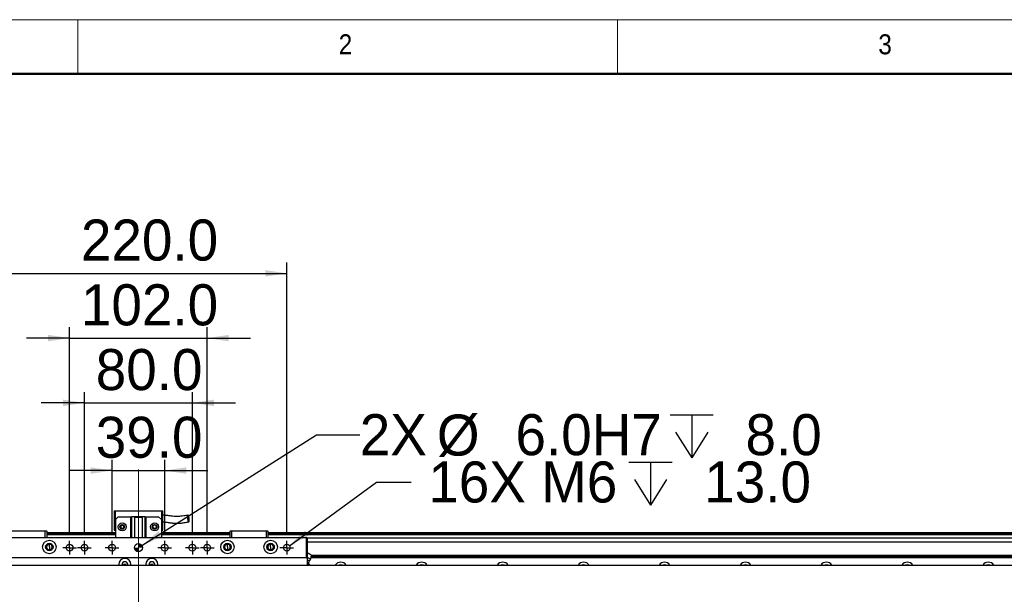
# Model space of a CAD drawing. Header units: millimetres. Extents: x 40 to 3320, y 40 to 2336.
# Tile 5 of 15: x 437 to 1167, y 1910 to 2336. Entities that reach past the tile are written whole.
import ezdxf

# ---------------------------------------------------------------- set-up
doc = ezdxf.new("R2010")
doc.units = ezdxf.units.MM
doc.header["$LTSCALE"] = 8
doc.linetypes.add('CENTERX2', pattern=[20.32, 12.7, -2.54, 2.54, -2.54])
doc.layers.add('DIMNS', color=7, linetype='Continuous')
doc.styles.add('SLDTEXTSTYLE0', font='Gothic.ttf', dxfattribs={"width": 0.913})
doc.styles.add('SLDTEXTSTYLE7', font='txt')
doc.dimstyles.new('SLDDIMSTYLE0', dxfattribs={"dimtxt": 30.4, "dimasz": 16, "dimexe": 0, "dimexo": 0.0625, "dimgap": 7.6, "dimtad": 2, "dimdec": 1, "dimrnd": 1e-09, "dimzin": 4, "dimdsep": 46, "dimtxsty": 'SLDTEXTSTYLE7', "dimsah": 1, "dimcen": 0.09, "dimadec": 0, "dimazin": 1, "dimtfac": 1, "dimtdec": 1, "dimtmove": 0, "dimatfit": 0, "dimfxl": 0, "dimfrac": 2, "dimtolj": 1, "dimtzin": 12, "dimarcsym": 0})
doc.dimstyles.new('SLDDIMSTYLE1', dxfattribs={"dimtxt": 30.4, "dimasz": 16, "dimexe": 0, "dimexo": 0.0625, "dimgap": 7.6, "dimtad": 2, "dimdec": 1, "dimrnd": 1e-09, "dimzin": 4, "dimdsep": 46, "dimtxsty": 'SLDTEXTSTYLE7', "dimsah": 1, "dimcen": 0.09, "dimadec": 0, "dimazin": 1, "dimtfac": 1, "dimtdec": 1, "dimtofl": 0, "dimtmove": 0, "dimatfit": 3, "dimfxl": 0, "dimfrac": 2, "dimtolj": 1, "dimtzin": 12, "dimarcsym": 0})
doc.dimstyles.new('SLDDIMSTYLE2', dxfattribs={"dimtxt": 30.4, "dimasz": 16, "dimexe": 0, "dimexo": 0.0625, "dimgap": 7.6, "dimtad": 0, "dimtih": 1, "dimtoh": 1, "dimdec": 1, "dimrnd": 1e-09, "dimzin": 4, "dimdsep": 46, "dimtxsty": 'SLDTEXTSTYLE7', "dimsah": 1, "dimcen": 0, "dimadec": 0, "dimazin": 1, "dimtfac": 1, "dimtdec": 1, "dimtofl": 0, "dimtmove": 0, "dimatfit": 3, "dimfxl": 0, "dimfrac": 2, "dimtolj": 1, "dimtzin": 12, "dimarcsym": 0})
doc.dimstyles.new('SLDDIMSTYLE3', dxfattribs={"dimtxt": 30.4, "dimasz": 16, "dimexe": 0, "dimexo": 0.0625, "dimgap": 7.6, "dimtad": 0, "dimtih": 1, "dimtoh": 1, "dimdec": 6, "dimrnd": 1e-09, "dimzin": 12, "dimdsep": 46, "dimtxsty": 'SLDTEXTSTYLE7', "dimsah": 1, "dimcen": 0, "dimadec": 0, "dimazin": 3, "dimtfac": 1, "dimtdec": 1, "dimtofl": 0, "dimtmove": 0, "dimatfit": 3, "dimfxl": 0, "dimfrac": 2, "dimtolj": 1, "dimtzin": 12, "dimarcsym": 0})

# ---------------------------------------------------------------- blocks, each defined once
blk = doc.blocks.new('_D_5')
at = {"layer": 'DIMNS'}
for p, q in [((505.37, 1954.88), (505.37, 2009.86)), ((544.37, 1954.88), (544.37, 2009.86)), ((505.37, 2001.86), (473.37, 2001.86)), ((505.37, 2001.86), (544.37, 2001.86)), ((544.37, 2001.86), (576.37, 2001.86))]:
    blk.add_line(p, q, dxfattribs=at)
for points in [[(505.37, 2001.86), (489.37, 2004.26), (489.37, 1999.46)], [(544.37, 2001.86), (560.37, 1999.46), (560.37, 2004.26)]]:
    blk.add_solid(points, dxfattribs=at)
at = {"layer": 'DIMNS', "insert": (493.24, 2041.75), "char_height": 30.4, "attachment_point": 1, "style": 'SLDTEXTSTYLE7'}
blk.add_mtext('39.0', dxfattribs=at)
blk = doc.blocks.new('_D_6')
at = {"layer": 'DIMNS'}
for p, q in [((484.87, 1954.88), (484.87, 2060.02)), ((564.87, 1954.88), (564.87, 2060.02)), ((484.87, 2052.02), (452.87, 2052.02)), ((484.87, 2052.02), (564.87, 2052.02)), ((564.87, 2052.02), (596.87, 2052.02))]:
    blk.add_line(p, q, dxfattribs=at)
for points in [[(484.87, 2052.02), (468.87, 2054.42), (468.87, 2049.62)], [(564.87, 2052.02), (580.87, 2049.62), (580.87, 2054.42)]]:
    blk.add_solid(points, dxfattribs=at)
at = {"layer": 'DIMNS', "insert": (493.24, 2091.9), "char_height": 30.4, "attachment_point": 1, "style": 'SLDTEXTSTYLE7'}
blk.add_mtext('80.0', dxfattribs=at)
blk = doc.blocks.new('_D_7')
at = {"layer": 'DIMNS'}
for p, q in [((473.87, 1954.88), (473.87, 2108.02)), ((575.87, 1954.88), (575.87, 2108.02)), ((473.87, 2100.02), (441.87, 2100.02)), ((473.87, 2100.02), (575.87, 2100.02)), ((575.87, 2100.02), (607.87, 2100.02))]:
    blk.add_line(p, q, dxfattribs=at)
for points in [[(473.87, 2100.02), (457.87, 2102.42), (457.87, 2097.62)], [(575.87, 2100.02), (591.87, 2097.62), (591.87, 2102.42)]]:
    blk.add_solid(points, dxfattribs=at)
at = {"layer": 'DIMNS', "insert": (482.26, 2139.9), "char_height": 30.4, "attachment_point": 1, "style": 'SLDTEXTSTYLE7'}
blk.add_mtext('102.0', dxfattribs=at)
blk = doc.blocks.new('_D_8')
at = {"layer": 'DIMNS'}
for p, q in [((414.87, 1954.88), (414.87, 2156.02)), ((634.87, 1954.88), (634.87, 2156.02)), ((414.87, 2148.02), (634.87, 2148.02))]:
    blk.add_line(p, q, dxfattribs=at)
for points in [[(414.87, 2148.02), (430.87, 2145.62), (430.87, 2150.42)], [(634.87, 2148.02), (618.87, 2150.42), (618.87, 2145.62)]]:
    blk.add_solid(points, dxfattribs=at)
at = {"layer": 'DIMNS', "insert": (482.26, 2187.9), "char_height": 30.4, "attachment_point": 1, "style": 'SLDTEXTSTYLE7'}
blk.add_mtext('220.0', dxfattribs=at)
blk = doc.blocks.new('SW_SYMBOL_HOLE_DEPTH')
at = {"layer": 'DIMNS', "color": 0}
for p, q in [((0, 7000), (6400, 7000)), ((3200, 7000), (3200, 600)), ((800, 4440), (3200, 600)), ((5600, 4440), (3200, 600))]:
    blk.add_line(p, q, dxfattribs=at)
blk = doc.blocks.new('_D_9')
at = {"layer": 'DIMNS'}
for p, q in [((527.4, 1946.32), (656.96, 2028.34)), ((656.96, 2028.34), (688.96, 2028.34))]:
    blk.add_line(p, q, dxfattribs=at)
blk.add_solid([(527.4, 1946.32), (542.2, 1952.85), (539.63, 1956.91)], dxfattribs=at)
at = {"layer": 'DIMNS', "xscale": 0.004985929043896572, "yscale": 0.004985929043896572, "zscale": 0.004985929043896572}
blk.add_blockref('SW_SYMBOL_HOLE_DEPTH', (919.09, 2008.22), dxfattribs=at)
at = {"layer": 'DIMNS', "char_height": 30.4, "attachment_point": 1, "style": 'SLDTEXTSTYLE7'}
for s, insert in [('2X ', (688.96, 2043.66)), ('%%c', (746.13, 2043.36)), (' 6.0H7 ', (793.1, 2043.66)), (' 8.0', (963.59, 2043.66))]:
    blk.add_mtext(s, dxfattribs=dict(at, insert=insert))
blk = doc.blocks.new('_D_10')
at = {"layer": 'DIMNS'}
for p, q in [((636.88, 1946.19), (701.43, 1993.27)), ((701.43, 1993.27), (727.08, 1993.27))]:
    blk.add_line(p, q, dxfattribs=at)
blk.add_solid([(636.88, 1946.19), (651.23, 1953.68), (648.4, 1957.56)], dxfattribs=at)
at = {"layer": 'DIMNS', "xscale": 0.004985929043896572, "yscale": 0.004985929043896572, "zscale": 0.004985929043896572}
blk.add_blockref('SW_SYMBOL_HOLE_DEPTH', (888.53, 1973.15), dxfattribs=at)
at = {"layer": 'DIMNS', "char_height": 30.4, "attachment_point": 1, "style": 'SLDTEXTSTYLE7'}
for s, insert in [('16X M6 ', (739.78, 2008.59)), (' 13.0', (933.03, 2008.59))]:
    blk.add_mtext(s, dxfattribs=dict(at, insert=insert))
blk = doc.blocks.new('SW_CENTERMARKSYMBOL_1')
at = {"layer": 'DIMNS', "color": 0}
for p, q in [((-2.54, 0), (-5.04, 0)), ((0, 0), (-2.54, 0)), ((0, 2.54), (0, 5.04)), ((0, 0), (0, 2.54)), ((0, 0), (0, -2.54)), ((0, 0), (2.54, 0)), ((2.54, 0), (5.04, 0)), ((0, -2.54), (0, -5.04))]:
    blk.add_line(p, q, dxfattribs=at)
blk = doc.blocks.new('SW_CENTERMARKSYMBOL_2')
at = {"layer": 'DIMNS', "color": 0}
for p, q in [((-2.54, 0), (-5.04, 0)), ((0, 0), (-2.54, 0)), ((0, 2.54), (0, 5.04)), ((0, 0), (0, 2.54)), ((0, 0), (0, -2.54)), ((0, 0), (2.54, 0)), ((2.54, 0), (5.04, 0)), ((0, -2.54), (0, -5.04))]:
    blk.add_line(p, q, dxfattribs=at)
blk = doc.blocks.new('SW_CENTERMARKSYMBOL_3')
at = {"layer": 'DIMNS', "color": 0}
for p, q in [((-2.54, 0), (-5.04, 0)), ((0, 0), (-2.54, 0)), ((0, 2.54), (0, 5.04)), ((0, 0), (0, 2.54)), ((0, 0), (0, -2.54)), ((0, 0), (2.54, 0)), ((2.54, 0), (5.04, 0)), ((0, -2.54), (0, -5.04))]:
    blk.add_line(p, q, dxfattribs=at)
blk = doc.blocks.new('SW_CENTERMARKSYMBOL_4')
at = {"layer": 'DIMNS', "color": 0}
for p, q in [((-2.54, 0), (-5.04, 0)), ((0, 0), (-2.54, 0)), ((0, 2.54), (0, 5.04)), ((0, 0), (0, 2.54)), ((0, 0), (0, -2.54)), ((0, 0), (2.54, 0)), ((2.54, 0), (5.04, 0)), ((0, -2.54), (0, -5.04))]:
    blk.add_line(p, q, dxfattribs=at)
blk = doc.blocks.new('SW_CENTERMARKSYMBOL_5')
at = {"layer": 'DIMNS', "color": 0}
for p, q in [((-2.54, 0), (-5.04, 0)), ((0, 0), (-2.54, 0)), ((0, 2.54), (0, 5.04)), ((0, 0), (0, 2.54)), ((0, 0), (0, -2.54)), ((0, 0), (2.54, 0)), ((2.54, 0), (5.04, 0)), ((0, -2.54), (0, -5.04))]:
    blk.add_line(p, q, dxfattribs=at)
blk = doc.blocks.new('SW_CENTERMARKSYMBOL_6')
at = {"layer": 'DIMNS', "color": 0}
for p, q in [((-2.54, 0), (-5.04, 0)), ((0, 0), (-2.54, 0)), ((0, 2.54), (0, 5.04)), ((0, 0), (0, 2.54)), ((0, 0), (0, -2.54)), ((0, 0), (2.54, 0)), ((2.54, 0), (5.04, 0)), ((0, -2.54), (0, -5.04))]:
    blk.add_line(p, q, dxfattribs=at)
blk = doc.blocks.new('SW_CENTERMARKSYMBOL_7')
at = {"layer": 'DIMNS', "color": 0}
for p, q in [((-2.54, 0), (-5.04, 0)), ((0, 0), (-2.54, 0)), ((0, 2.54), (0, 5.04)), ((0, 0), (0, 2.54)), ((0, 0), (0, -2.54)), ((0, 0), (2.54, 0)), ((2.54, 0), (5.04, 0)), ((0, -2.54), (0, -5.04))]:
    blk.add_line(p, q, dxfattribs=at)
blk = doc.blocks.new('SW_DOWELSYMBOL_2')
at = {"linetype": 'Continuous', "lineweight": 18}
h = blk.add_hatch(color=0, dxfattribs=at)
edge = h.paths.add_edge_path(flags=0)
edge.add_arc((0, 0), 3, 180, 270)
edge.add_line((0, -3), (0, 0))
edge.add_line((0, 0), (-3, 0))
h = blk.add_hatch(color=0, dxfattribs=at)
edge = h.paths.add_edge_path(flags=0)
edge.add_arc((0, 0), 3, 0, 90)
edge.add_line((0, 3), (0, 0))
edge.add_line((0, 0), (3, 0))
at = {"layer": 'DIMNS', "color": 0}
blk.add_circle((0, 0), 3, dxfattribs=at)

msp = doc.modelspace()

# ---------------------------------------------------------------- linework, layer by layer
at = {"color": 7, "linetype": 'Continuous', "lineweight": 18}
for p, q in [((3320, 2336), (40, 2336)), ((480, 2296), (480, 2336)), ((880, 2336), (880, 2296)), ((80, 2296), (3280, 2296))]:
    msp.add_line(p, q, dxfattribs=at)
at = {"color": 7, "linetype": 'Continuous', "lineweight": 50}
msp.add_line((3280, 2296), (80, 2296), dxfattribs=at)
at = {"color": 7, "linetype": 'Continuous', "lineweight": 25}
for p, q in [((506.8652155, 1972.0151299), (507.8652026, 1972.0151299)), ((506.8652155, 1972.0151299), (506.8652155, 1957.615132)), ((507.8652026, 1965.6151334), (507.8652026, 1972.0151299)), ((507.8652026, 1972.0151299), (541.8652417, 1972.0151299)), ((541.8652417, 1972.0151299), (542.8652288, 1972.0151299)), ((541.8652417, 1972.0151299), (541.8652417, 1965.6151334)), ((542.8652288, 1957.615132), (542.8652288, 1972.0151299)), ((509.8652364, 1967.61513), (507.8652026, 1965.6151334)), ((507.8652026, 1965.6151334), (507.8652026, 1952.21513)), ((509.8652364, 1967.61513), (519.3652035, 1967.61513)), ((519.3652035, 1952.21513), (519.3652035, 1967.61513)), ((519.3652035, 1967.61513), (519.8652269, 1967.61513)), ((519.8652269, 1967.61513), (519.8652269, 1952.21513)), ((529.8652174, 1967.61513), (519.8652269, 1967.61513)), ((521.8652012, 1967.2151306), (521.8652012, 1952.21513)), ((521.8652012, 1967.2151306), (527.8652431, 1967.2151306)), ((527.8652431, 1952.21513), (527.8652431, 1967.2151306)), ((529.8652174, 1952.21513), (529.8652174, 1967.61513)), ((529.8652174, 1967.61513), (530.3652407, 1967.61513)), ((530.3652407, 1967.61513), (530.3652407, 1952.21513)), ((530.3652407, 1967.61513), (539.8652078, 1967.61513)), ((541.8652417, 1965.6151334), (539.8652078, 1967.61513)), ((541.8652417, 1965.6151334), (541.8652417, 1952.21513)), ((455.8652164, 1956.9151276), (429.8652531, 1956.9151276)), ((429.9894692, 1957.2151327), (455.7409407, 1957.2151327)), ((455.7409407, 1957.2151327), (456.5652134, 1957.2151327)), ((455.8652164, 1956.9151276), (455.7409407, 1957.2151327)), ((456.8652035, 1956.9151276), (455.8652164, 1956.9151276)), ((455.8652164, 1952.21513), (455.8652164, 1956.9151276)), ((456.5652134, 1957.2151327), (456.8652035, 1956.9151276)), ((456.8652035, 1956.9151276), (456.8652035, 1952.21513)), ((506.8652155, 1957.615132), (507.8652026, 1957.615132)), ((541.8652417, 1957.615132), (542.8652288, 1957.615132)), ((592.8652407, 1956.9151276), (593.1652309, 1957.2151327)), ((593.8652279, 1956.9151276), (592.8652407, 1956.9151276)), ((592.8652407, 1952.21513), (592.8652407, 1956.9151276)), ((593.1652309, 1957.2151327), (593.9895035, 1957.2151327)), ((593.8652279, 1956.9151276), (593.9895035, 1957.2151327)), ((619.8652507, 1956.9151276), (593.8652279, 1956.9151276)), ((593.8652279, 1956.9151276), (593.8652279, 1952.21513)), ((593.9895035, 1957.2151327), (619.7409751, 1957.2151327)), ((619.7409751, 1957.2151327), (620.5652477, 1957.2151327)), ((619.8652507, 1956.9151276), (619.7409751, 1957.2151327)), ((620.8652379, 1956.9151276), (619.8652507, 1956.9151276)), ((619.8652507, 1952.21513), (619.8652507, 1956.9151276)), ((620.5652477, 1957.2151327), (620.8652379, 1956.9151276)), ((620.8652379, 1956.9151276), (620.8652379, 1952.21513)), ((400.1652123, 1952.21513), (649.565232, 1952.21513)), ((649.565232, 1951.9151324), (400.1652123, 1951.9151324)), ((507.8652026, 1955.7151297), (456.8652035, 1955.7151297)), ((507.8652026, 1955.2151287), (456.8652035, 1955.2151287)), ((507.8652026, 1954.2151341), (456.8652035, 1954.2151341)), ((484.8652007, 1955.5151337), (507.8652026, 1955.5151337)), ((484.8652007, 1955.5151337), (484.8652007, 1955.3151304)), ((484.8652007, 1955.3151304), (507.8652026, 1955.3151304)), ((484.8652007, 1955.2151287), (484.8652007, 1955.3151304)), ((592.8652407, 1955.7151297), (541.8652417, 1955.7151297)), ((541.8652417, 1955.5151337), (592.8652407, 1955.5151337)), ((541.8652417, 1955.3151304), (592.8652407, 1955.3151304)), ((592.8652407, 1955.2151287), (541.8652417, 1955.2151287)), ((592.8652407, 1954.2151341), (541.8652417, 1954.2151341)), ((2168.8652159, 1955.7151297), (620.8652379, 1955.7151297)), ((620.8652379, 1955.5151337), (2168.8652159, 1955.5151337)), ((620.8652379, 1955.3151304), (2168.8652159, 1955.3151304)), ((2168.8652159, 1955.2151287), (620.8652379, 1955.2151287)), ((2168.8652159, 1954.2151341), (620.8652379, 1954.2151341)), ((649.565232, 1952.21513), (649.565232, 1951.9151324)), ((649.565232, 1952.21513), (649.8652221, 1951.9151324)), ((649.565232, 1937.5151345), (649.565232, 1951.9151324)), ((649.565232, 1951.9151324), (649.8652221, 1951.9151324)), ((649.8652221, 1951.9151324), (649.8652221, 1937.5151345)), ((2139.8652317, 1951.7199943), (649.8652221, 1951.7199943)), ((458.8652374, 1947.2821304), (458.8652374, 1947.7151284)), ((458.8652374, 1945.2151308), (458.8652374, 1947.2821304)), ((458.8652374, 1945.2151308), (458.8652374, 1943.1481311)), ((458.8652374, 1943.1481311), (458.8652374, 1942.7151331)), ((590.8652069, 1947.2821304), (590.8652069, 1947.7151284)), ((590.8652069, 1945.2151308), (590.8652069, 1947.2821304)), ((590.8652069, 1945.2151308), (590.8652069, 1943.1481311)), ((590.8652069, 1943.1481311), (590.8652069, 1942.7151331)), ((622.8652121, 1947.2821304), (622.8652121, 1947.7151284)), ((622.8652121, 1945.2151308), (622.8652121, 1947.2821304)), ((622.8652121, 1945.2151308), (622.8652121, 1943.1481311)), ((622.8652121, 1943.1481311), (622.8652121, 1942.7151331)), ((400.1652123, 1937.5151345), (649.565232, 1937.5151345)), ((649.565232, 1937.2151294), (400.1652123, 1937.2151294)), ((649.565232, 1937.5151345), (649.8652221, 1937.5151345)), ((649.565232, 1937.5151345), (649.565232, 1937.2151294)), ((649.565232, 1937.2151294), (649.8652221, 1937.5151345)), ((649.8652221, 1937.5151345), (649.8652221, 1931.7151295)), ((652.8652431, 1939.4561449), (652.5263907, 1936.2322563)), ((652.6615144, 1937.5180328), (2139.8652317, 1937.5180328)), ((652.6938202, 1937.8252351), (2139.8652317, 1937.8252351)), ((652.8076054, 1938.9079312), (2139.8652317, 1938.9079312)), ((652.8399111, 1939.2151335), (2139.8652317, 1939.2151335)), ((377.865267, 1931.7151295), (2411.8651868, 1931.7151295)), ((510.3652002, 1932.2151305), (510.3652002, 1931.7151295)), ((512.7652408, 1932.2151305), (512.7652408, 1931.7151295)), ((516.9652225, 1931.7151295), (516.9652225, 1932.2151305)), ((519.3652035, 1931.7151295), (519.3652035, 1932.2151305)), ((530.3652407, 1932.2151305), (530.3652407, 1931.7151295)), ((532.7652218, 1932.2151305), (532.7652218, 1931.7151295)), ((536.9652034, 1931.7151295), (536.9652034, 1932.2151305)), ((539.3652441, 1931.7151295), (539.3652441, 1932.2151305)), ((650.7179858, 1932.6544391), (649.7312309, 1932.9156713)), ((651.591313, 1932.126111), (650.7179858, 1932.6544391)), ((651.5963794, 1932.122151), (651.1496426, 1932.4712218)), ((651.591313, 1932.126111), (651.4169099, 1931.7151295))]:
    msp.add_line(p, q, dxfattribs=at)
at = {"color": 8, "linetype": 'Continuous', "lineweight": 25}
msp.add_line((2139.8652317, 1948.7199956), (649.8652221, 1948.7199956), dxfattribs=at)
at = {"color": 7, "linetype": 'Continuous', "lineweight": 25, "flags": 128}
for points in [[(652.8652431, 1939.4561449), (652.7005555, 1939.5260388), (652.2316457, 1939.7250885), (651.5298607, 1940.0229776), (650.7020117, 1940.3743619), (649.8742224, 1940.7257536), (649.8652221, 1940.7295683)], [(652.5263907, 1936.2322563), (652.3432852, 1936.3099659), (651.8162014, 1936.5337217), (651.0085584, 1936.8765304), (650.0179292, 1937.2970486), (649.8652221, 1937.3618537)], [(651.6661765, 1934.9678481), (651.4996411, 1935.0385392), (651.0201217, 1935.242089), (650.2854349, 1935.553948), (649.8652221, 1935.7323149)], [(650.7179858, 1932.6544391), (650.4838587, 1932.7538224), (650.2059819, 1932.8717688), (649.8891236, 1933.0062629), (649.8652221, 1933.0164106)], [(651.1496426, 1932.4712218), (651.1427285, 1932.4741499), (651.1220457, 1932.4829193), (651.0877134, 1932.4974963), (651.0398509, 1932.5178178), (650.9786369, 1932.543798), (650.9043695, 1932.5753176), (650.8173467, 1932.6122539), (650.7179858, 1932.6544391)], [(673.2069375, 1931.7151295), (673.8391639, 1932.034208), (674.8651983, 1932.2151305)], [(674.8651983, 1932.2151305), (675.8912923, 1932.034208), (676.5235187, 1931.7151295)], [(733.2069399, 1931.7151295), (733.8391663, 1932.034208), (734.8652007, 1932.2151305)], [(734.8652007, 1932.2151305), (735.8912946, 1932.034208), (736.5235211, 1931.7151295)], [(793.2069422, 1931.7151295), (793.8391687, 1932.034208), (794.8652031, 1932.2151305)], [(794.8652031, 1932.2151305), (795.891297, 1932.034208), (796.5235235, 1931.7151295)], [(853.2069446, 1931.7151295), (853.8391711, 1932.034208), (854.8652054, 1932.2151305)], [(854.8652054, 1932.2151305), (855.8912994, 1932.034208), (856.5235259, 1931.7151295)], [(913.2069172, 1931.7151295), (913.8391735, 1932.034208), (914.8652376, 1932.2151305)], [(914.8652376, 1932.2151305), (915.8913018, 1932.034208), (916.5235283, 1931.7151295)], [(973.2069196, 1931.7151295), (973.8391759, 1932.034208), (974.86524, 1932.2151305)], [(974.86524, 1932.2151305), (975.8912744, 1932.034208), (976.5235306, 1931.7151295)], [(1033.206922, 1931.7151295), (1033.8391782, 1932.034208), (1034.8652126, 1932.2151305)], [(1034.8652126, 1932.2151305), (1035.8912768, 1932.034208), (1036.523533, 1931.7151295)], [(1093.2069244, 1931.7151295), (1093.8391806, 1932.034208), (1094.865215, 1932.2151305)], [(1094.865215, 1932.2151305), (1095.8912791, 1932.034208), (1096.5235354, 1931.7151295)], [(1153.2069118, 1931.7151295), (1153.8391681, 1932.034208), (1154.8652323, 1932.2151305)], [(1154.8652323, 1932.2151305), (1155.8912815, 1932.034208), (1156.5235378, 1931.7151295)]]:
    msp.add_lwpolyline(points, dxfattribs=at)
at = {"color": 7, "linetype": 'Continuous', "lineweight": 25}
for centre, radius in [((512.8652269, 1960.1151308), 3), ((512.8652269, 1960.1151308), 1.7), ((512.8652269, 1960.1151308), 1.6), ((536.8652269, 1960.1151308), 3), ((536.8652269, 1960.1151308), 1.7), ((536.8652269, 1960.1151308), 1.6), ((458.8652269, 1945.2151301), 5), ((590.8652269, 1945.2151301), 5), ((622.8652269, 1945.2151301), 5), ((458.8652269, 1945.2151301), 2.75), ((473.8652269, 1944.7151308), 2.5), ((484.8652269, 1944.7151308), 2.5), ((505.3652269, 1944.7151308), 2.5), ((524.8652269, 1944.7151308), 3), ((544.3652269, 1944.7151308), 2.5), ((564.8652269, 1944.7151308), 2.5), ((575.8652269, 1944.7151308), 2.5), ((590.8652269, 1945.2151301), 2.75), ((622.8652269, 1945.2151301), 2.75), ((634.8652269, 1944.7151308), 2.5)]:
    msp.add_circle(centre, radius, dxfattribs=at)
for centre, radius, start, end in [((458.8652269, 1945.2151301), 2.5, 90, 270), ((458.8652269, 1945.2151301), 2.067, 90, 270), ((458.8652269, 1945.2151301), 2.5, 270, 90), ((458.8652269, 1945.2151301), 2.067, 270, 90), ((590.8652269, 1945.2151301), 2.5, 90, 270), ((590.8652269, 1945.2151301), 2.067, 90, 270), ((590.8652269, 1945.2151301), 2.5, 270, 90), ((590.8652269, 1945.2151301), 2.067, 270, 90), ((622.8652269, 1945.2151301), 2.5, 90, 270), ((622.8652269, 1945.2151301), 2.067, 90, 270), ((622.8652269, 1945.2151301), 2.5, 270, 90), ((622.8652269, 1945.2151301), 2.067, 270, 90), ((514.8652269, 1932.2151308), 4.5, 0, 180), ((514.8652269, 1932.2151308), 2.1, 0, 180), ((534.8652269, 1932.2151308), 4.5, 0, 180), ((534.8652269, 1932.2151308), 2.1, 0, 180), ((514.8652269, 1930.6151308), 1.65, 90, 138.1896851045), ((514.8652269, 1930.6151308), 1.65, 41.8103148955, 90), ((534.8652269, 1930.6151308), 1.65, 90, 138.1896851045), ((534.8652269, 1930.6151308), 1.65, 41.8103148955, 90), ((674.8652269, 1929.2151301), 4.75, 90, 148.2431266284), ((674.8652269, 1929.2151301), 4.75, 31.7568733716, 90), ((734.8652269, 1929.2151301), 4.75, 90, 148.2431266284), ((734.8652269, 1929.2151301), 4.75, 31.7568733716, 90), ((794.8652269, 1929.2151301), 4.75, 90, 148.2431266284), ((794.8652269, 1929.2151301), 4.75, 31.7568733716, 90), ((854.8652269, 1929.2151301), 4.75, 90, 148.2431266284), ((854.8652269, 1929.2151301), 4.75, 31.7568733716, 90), ((914.8652269, 1929.2151301), 4.75, 90, 148.2431266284), ((914.8652269, 1929.2151301), 4.75, 31.7568733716, 90), ((974.8652269, 1929.2151301), 4.75, 90, 148.2431266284), ((974.8652269, 1929.2151301), 4.75, 31.7568733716, 90), ((1034.8652269, 1929.2151301), 4.75, 90, 148.2431266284), ((1034.8652269, 1929.2151301), 4.75, 31.7568733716, 90), ((1094.8652269, 1929.2151301), 4.75, 90, 148.2431266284), ((1094.8652269, 1929.2151301), 4.75, 31.7568733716, 90), ((1154.8652269, 1929.2151301), 4.75, 90, 148.2431266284), ((1154.8652269, 1929.2151301), 4.75, 31.7568733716, 90)]:
    msp.add_arc(centre, radius, start, end, dxfattribs=at)
for points, knots in [([(561.6070153, 1968.7665874), (560.5627086, 1968.6007084), (558.7425949, 1968.3115993), (556.3640887, 1967.9407864), (554.5535702, 1967.7965182), (552.9693504, 1967.7684429), (551.1994733, 1967.8484788), (549.344837, 1968.0703885), (547.4473536, 1968.3564369), (545.9276, 1968.5781416), (544.5071326, 1968.7132391), (543.5633267, 1968.7657523), (543.0060659, 1968.7433011), (542.8652288, 1968.737627)], [0, 0, 0, 0, 0.1728216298, 0.3012094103, 0.3945074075, 0.4621962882, 0.5503043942, 0.6704383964, 0.7542679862, 0.853136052, 0.9124958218, 0.9778849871, 1, 1, 1, 1]), ([(542.8652288, 1963.7293691), (543.2343554, 1963.7453876), (544.121883, 1963.7839025), (545.4931491, 1963.6044266), (546.9096809, 1963.4036612), (548.1855356, 1963.211343), (549.2857206, 1963.064212), (550.2386901, 1962.9587643), (551.4843663, 1962.8499592), (553.313028, 1962.772678), (555.9127528, 1962.8708884), (558.9119396, 1963.2893841), (561.0500827, 1963.6386682), (562.1777894, 1963.8228887)], [0, 0, 0, 0, 0.0561687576, 0.1350521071, 0.2093722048, 0.2758287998, 0.3326375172, 0.3788414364, 0.4216817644, 0.5224851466, 0.6560394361, 0.8185871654, 1, 1, 1, 1]), ([(561.2252475, 1967.6045352), (561.2515822, 1967.8536361), (561.3043106, 1968.3523975), (561.4821946, 1968.7572784), (561.7048393, 1968.798601), (561.9366639, 1968.5184336), (562.1527361, 1968.007589), (562.3398972, 1967.3141912), (562.4802836, 1966.5069382), (562.5578116, 1965.6676594), (562.5617674, 1964.8888566), (562.4889946, 1964.2680289), (562.3477832, 1963.8771972), (562.1487655, 1963.7902069), (561.947704, 1963.8943709), (561.7581127, 1964.2388532), (561.5882434, 1964.7698356), (561.4368899, 1965.5034315), (561.325607, 1966.2496364), (561.2517715, 1966.7936461), (561.2237993, 1967.0526076), (561.2118965, 1967.1376353), (561.2120427, 1967.1599634), (561.2108015, 1967.2341401), (561.2135837, 1967.3902533), (561.2207733, 1967.5223371), (561.2252475, 1967.6045352)], [0, 0, 0, 0, 0.0648167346, 0.1297790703, 0.1897319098, 0.2426178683, 0.2944130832, 0.3462422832, 0.3987238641, 0.4521992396, 0.5066009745, 0.5614516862, 0.6160512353, 0.6697718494, 0.727067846, 0.7653769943, 0.8036906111, 0.8589087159, 0.9142288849, 0.9495538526, 0.9640007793, 0.964850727, 0.9657586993, 0.9687099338, 0.9805276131, 1, 1, 1, 1]), ([(512.6526477, 1958.9849436), (512.5237437, 1959.0065273), (512.2653279, 1959.0497964), (511.9268591, 1959.2731897), (511.6668579, 1959.5923364), (511.5182152, 1959.9950252), (511.505452, 1960.4389813), (511.640719, 1960.8756981), (511.8996284, 1961.2474035), (512.1436636, 1961.4103732), (512.2579457, 1961.4866921)], [0, 0, 0, 0, 0.1153512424, 0.2312464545, 0.3517795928, 0.4770083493, 0.6065188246, 0.7402376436, 0.8783528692, 1, 1, 1, 1]), ([(512.8651978, 1958.965058), (512.869211, 1958.9650732), (512.9894514, 1958.9655266), (513.227051, 1959.0046468), (513.5429201, 1959.1640359), (513.7968559, 1959.41084), (513.9651161, 1959.7223665), (514.0323483, 1960.0700273), (513.9921018, 1960.4218223), (513.8484071, 1960.7454022), (513.6143997, 1961.011108), (513.3115081, 1961.1944907), (512.9675558, 1961.2785671), (512.6142325, 1961.2557131), (512.2839721, 1961.1280936), (512.0070884, 1960.9073922), (511.8090806, 1960.613834), (511.7082648, 1960.2743761), (511.7137169, 1959.9204671), (511.8249067, 1959.5839196), (512.0320089, 1959.2981005), (512.3144401, 1959.0800688), (512.5399161, 1959.0166508), (512.6526477, 1958.9849436)], [0, 0, 0, 0, 0.0017237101, 0.0516450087, 0.1015524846, 0.151465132, 0.2013786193, 0.2512968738, 0.3012121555, 0.3511233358, 0.401035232, 0.450949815, 0.5008635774, 0.550775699, 0.6006880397, 0.6506022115, 0.7005208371, 0.750435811, 0.800346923, 0.8502609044, 0.9001742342, 0.95008998, 1, 1, 1, 1]), ([(513.4725095, 1961.4866921), (513.6039142, 1961.3965649), (513.8727756, 1961.2121595), (514.1332757, 1960.7884563), (514.2399411, 1960.3128926), (514.1773584, 1959.8442183), (513.9661164, 1959.4400514), (513.6413217, 1959.1457138), (513.3233742, 1959.0120495), (513.1318596, 1958.99091), (513.0778076, 1958.9849436)], [0, 0, 0, 0, 0.14079192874, 0.28806819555, 0.43043963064, 0.56794661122, 0.70059496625, 0.82848000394, 0.95159119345, 1, 1, 1, 1]), ([(536.7369177, 1958.9824253), (536.6807103, 1958.984561), (536.4873697, 1958.9919072), (536.1612777, 1959.103622), (535.8196933, 1959.3732994), (535.5829237, 1959.7599421), (535.4898461, 1960.2202565), (535.562976, 1960.7013107), (535.8039613, 1961.141249), (536.0754359, 1961.3816401), (536.2399181, 1961.4763212), (536.2579347, 1961.4866921)], [0, 0, 0, 0, 0.0488474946, 0.168024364, 0.2919213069, 0.420547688, 0.5539619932, 0.6921696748, 0.8349369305, 0.9819197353, 1, 1, 1, 1]), ([(536.6526963, 1958.9849436), (536.5209338, 1959.0240634), (536.2752846, 1959.0969958), (536.0021945, 1959.3332927), (535.8348367, 1959.5806623), (535.7351101, 1959.8485811), (535.710076, 1960.0582925), (535.7176342, 1960.1899998), (535.7195762, 1960.2157533), (535.7201535, 1960.2210017), (535.7203018, 1960.2229756), (535.7203615, 1960.2235615), (535.7203605, 1960.2234152), (535.7203604, 1960.2234015)], [0, 0, 0, 0, 0.23692424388, 0.44170578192, 0.61424721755, 0.75451399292, 0.93808321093, 0.98296748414, 0.98978856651, 0.99520578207, 0.99755177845, 0.99977022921, 1, 1, 1, 1]), ([(537.0777966, 1958.9849436), (537.2172763, 1959.0095112), (537.4964799, 1959.0586894), (537.8486459, 1959.3123054), (538.0990694, 1959.6583039), (538.2231295, 1960.0687478), (538.2132449, 1960.496687), (538.0733026, 1960.8992751), (537.8248762, 1961.2504339), (537.590012, 1961.407903), (537.4724986, 1961.4866921)], [0, 0, 0, 0, 0.1248143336, 0.2498471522, 0.3748590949, 0.4998528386, 0.624838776, 0.7498211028, 0.8748238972, 1, 1, 1, 1]), ([(650.7997038, 1940.604488), (650.6596737, 1940.651872), (650.3796175, 1940.7466387), (650.0857206, 1940.7144414), (649.9387743, 1940.6983429)], [0, 0, 0, 0, 0.5000072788, 1, 1, 1, 1]), ([(650.7997038, 1940.604488), (650.9310672, 1940.5366769), (651.1937923, 1940.4010556), (651.3748037, 1940.1672769), (651.4653088, 1940.0503883)], [0, 0, 0, 0, 0.5000031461, 1, 1, 1, 1]), ([(651.1496426, 1932.4712218), (651.1327944, 1932.9086229), (651.0990981, 1933.7834255), (651.4771503, 1934.5730404), (651.6661765, 1934.9678481)], [0, 0, 0, 0, 0.49999969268, 1, 1, 1, 1]), ([(651.6661765, 1934.9678481), (651.8601491, 1935.1441622), (652.2480864, 1935.4967833), (652.4336239, 1935.987102), (652.5263907, 1936.2322563)], [0, 0, 0, 0, 0.5000101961, 1, 1, 1, 1])]:
    msp.add_open_spline(points, degree=3, knots=knots, dxfattribs=at)
at = {"layer": 'DIMNS', "linetype": 'CENTERX2', "lineweight": 18}
msp.add_line((524.8652269, 2002.7151308), (524.8652269, 1740.7151308), dxfattribs=at)

# ---------------------------------------------------------------- block references
at = {"layer": 'DIMNS'}
for name, p in [('SW_CENTERMARKSYMBOL_1', (473.8652269, 1944.7151308)), ('SW_CENTERMARKSYMBOL_2', (484.8652269, 1944.7151308)), ('SW_CENTERMARKSYMBOL_3', (505.3652269, 1944.7151308)), ('SW_CENTERMARKSYMBOL_4', (544.3652269, 1944.7151308)), ('SW_CENTERMARKSYMBOL_5', (564.8652269, 1944.7151308)), ('SW_CENTERMARKSYMBOL_6', (575.8652269, 1944.7151308)), ('SW_CENTERMARKSYMBOL_7', (634.8652269, 1944.7151308)), ('SW_DOWELSYMBOL_2', (524.8652269, 1944.7151308))]:
    msp.add_blockref(name, p, dxfattribs=at)

# ---------------------------------------------------------------- texts
at = {"color": 7, "linetype": 'Continuous', "lineweight": 0, "char_height": 14.8166667, "attachment_point": 1, "style": 'SLDTEXTSTYLE0'}
for s, insert in [('2', (673.3333333, 2325.1704848)), ('3', (1073.3333333, 2325.1704848))]:
    msp.add_mtext(s, dxfattribs=dict(at, insert=insert))

# ---------------------------------------------------------------- dimensions: what is measured, and where the dimension line sits
at = {"layer": 'DIMNS'}
for base, p1, p2, dimstyle, picture, middle in [((634.8652269, 2148.0152339), (414.8652269, 1944.7151308), (634.8652269, 1944.7151308), 'SLDDIMSTYLE1', '_D_8', (530.6861247, 2148.0152339)), ((575.8652269, 2100.0152339), (473.8652269, 1944.7151308), (575.8652269, 1944.7151308), 'SLDDIMSTYLE0', '_D_7', (530.6861247, 2100.0152339)), ((564.8652269, 2052.0152339), (484.8652269, 1944.7151308), (564.8652269, 1944.7151308), 'SLDDIMSTYLE0', '_D_6', (530.6861247, 2052.0152339)), ((544.3652269, 2001.858078), (505.3652269, 1944.7151308), (544.3652269, 1944.7151308), 'SLDDIMSTYLE0', '_D_5', (530.6861247, 2001.858078))]:
    dim = msp.add_linear_dim(base=base, p1=p1, p2=p2, dimstyle=dimstyle, dxfattribs=at)
    dim.commit()
    dim.dimension.update_dxf_attribs({"geometry": picture, "text_midpoint": middle, "dimtype": 160})
dim = msp.add_diameter_dim_2p(p1=(522.3304864, 1943.1104219), p2=(527.3999674, 1946.3198397), text='2X <>H7 {\\fGDT;x} 8.0\\P', dimstyle='SLDDIMSTYLE2', dxfattribs=at)
dim.commit()
dim.dimension.update_dxf_attribs({"geometry": '_D_9', "text_midpoint": (858.2796742, 2028.343235), "dimtype": 163})
dim = msp.add_diameter_dim_2p(p1=(632.845482, 1943.2418249), p2=(636.8849718, 1946.1884368), text='16X M6 {\\fGDT;x} 13.0\\P', dimstyle='SLDDIMSTYLE3', override={"dimpost": '<>'}, dxfattribs=at)
dim.commit()
dim.dimension.update_dxf_attribs({"geometry": '_D_10', "text_midpoint": (879.3882626, 1993.2728157), "dimtype": 163})

doc.saveas('drawing.dxf')
